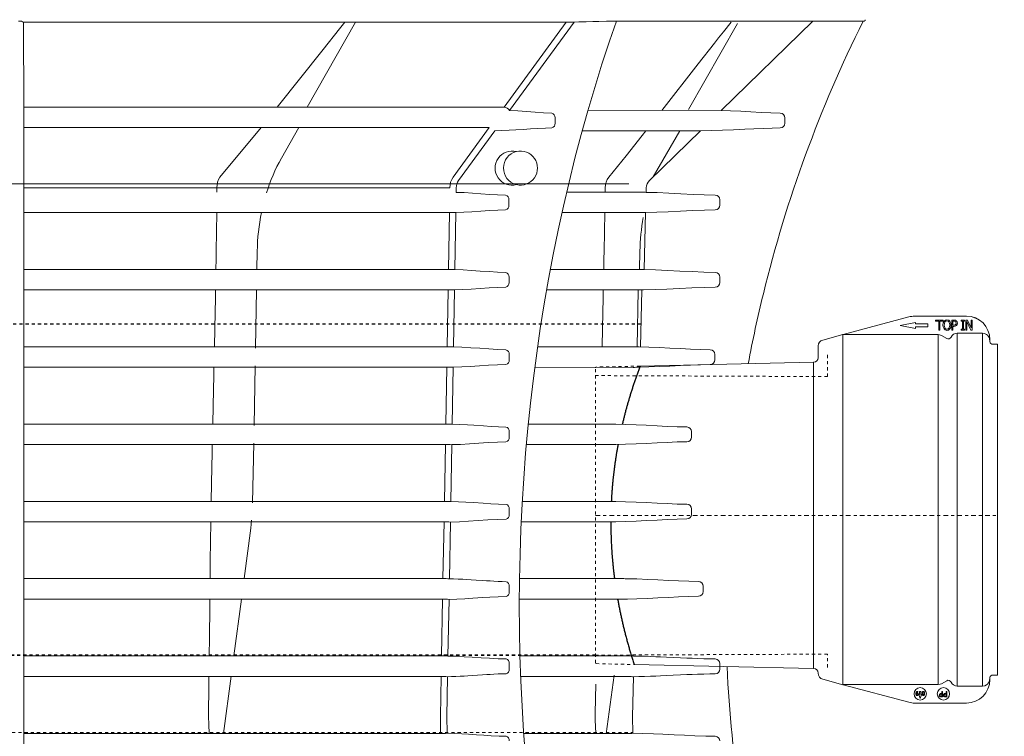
# Model space of a CAD drawing. Header units: millimetres. Extents: x 451 to 766, y 63 to 285.
# Tile 10 of 37: x 534 to 566, y 143 to 167. Entities that reach past the tile are written whole.
import ezdxf

# ---------------------------------------------------------------- set-up
doc = ezdxf.new("R2010")
doc.units = ezdxf.units.MM
doc.header["$LTSCALE"] = 5.08
doc.header["$PDMODE"] = 1
doc.header["$PDSIZE"] = -2
for name, pattern in [('STYLE_09', [0.590555, 0.295278, -0.295278]), ('STYLE_10', [0.45139, 0.3125, -0.13889]), ('STYLE_21', [1.0537, 0.590515, -0.19684, 0.069505, -0.19684])]:
    doc.linetypes.add(name, pattern=pattern)
doc.layers.get('0').update_dxf_attribs({"lineweight": 18})
for name, color, linetype, lineweight in [('Bard 66 VS', 7, 'Continuous', 18), ('Keine', 7, 'Continuous', 18), ('None', 7, 'Continuous', 18), ('Verkehrslasten', 1, 'Continuous', 35)]:
    doc.layers.add(name, color=color, linetype=linetype, lineweight=lineweight)
doc.styles.add('Arial', font='arial.ttf')
doc.dimstyles.new('ASME', dxfattribs={"dimtxt": 2.272868, "dimasz": 3.175, "dimexe": 3.175, "dimexo": 1.5875, "dimgap": 0, "dimtad": 0, "dimtih": 1, "dimtoh": 1, "dimdec": 0, "dimzin": 3, "dimtxsty": 'Arial', "dimblk": 'VW_FILLEDARROW', "dimcen": 0, "dimazin": 0, "dimtfac": 1, "dimtdec": 0, "dimtix": 1, "dimtofl": 0, "dimtmove": 0, "dimatfit": 0, "dimldrblk": 'VW_FILLEDARROW', "dimfxl": 1, "dimfrac": 2, "dimtolj": 1, "dimtzin": 3, "dimarcsym": 0})

# ---------------------------------------------------------------- blocks, each defined once
blk = doc.blocks.new('VW_FILLEDARROW')
at = {"linetype": 'ByBlock', "lineweight": 0}
blk.add_hatch(color=0, dxfattribs=at).paths.add_polyline_path([(-1, 0.268), (0, 0), (-1, -0.268)])
at = {"layer": 'None', "color": 0, "lineweight": 5}
blk.add_lwpolyline([(-1, 0.268), (0, 0), (-1, -0.268)], close=True, dxfattribs=at)
blk = doc.blocks.new('*D30')
at = {"layer": 'Bard 66 VS', "color": 0, "lineweight": -2}
for p, q in [((564.025, 171.12), (578.413, 171.12)), ((575.238, 167.945), (575.238, 155.718)), ((575.238, 139.795), (575.238, 152.022)), ((560.12, 136.62), (578.413, 136.62))]:
    blk.add_line(p, q, dxfattribs=at)
at = {"layer": 'Defpoints', "color": 0}
for p in [(562.437, 171.12), (575.238, 171.12), (558.533, 136.62)]:
    blk.add_point(p, dxfattribs=at)
at = {"layer": 'Bard 66 VS', "color": 0, "lineweight": -2, "xscale": 3.175, "yscale": 3.175, "zscale": 3.175}
for p, rotation in [((575.238, 171.12), 90), ((575.238, 136.62), 270)]:
    blk.add_blockref('VW_FILLEDARROW', p, dxfattribs=dict(at, rotation=rotation))
at = {"layer": 'Bard 66 VS', "color": 0, "linetype": 'Continuous', "lineweight": 18, "insert": (575.238, 153.87), "char_height": 2.27287, "attachment_point": 5, "style": 'Arial'}
blk.add_mtext('\\A1;podstawa', dxfattribs=at)
blk = doc.blocks.new('Gruppe-29')
at = {"color": 7, "linetype": 'Continuous', "lineweight": 5}
for p, q in [((536.62, -292.67), (579.1, -281.29)), ((583.5, -284.78), (573.5, -286.77)), ((582.98, -280.77), (616.5, -280.77)), ((583.5, -285.77), (583.5, -284.78)), ((591.5, -285.77), (583.5, -285.77)), ((591.5, -287.77), (591.5, -285.77)), ((596.42, -283.27), (601.27, -283.27)), ((596.42, -284.02), (596.42, -283.27)), ((598.47, -284.02), (596.42, -284.02)), ((598.47, -289.77), (598.47, -284.02)), ((601.27, -284.02), (599.22, -284.02)), ((599.22, -284.02), (599.22, -289.77)), ((601.27, -283.27), (601.27, -284.02)), ((606.9, -283.27), (608.34, -283.27)), ((606.9, -289.77), (606.9, -283.27)), ((607.64, -284.02), (607.64, -286.65)), ((608.27, -284.02), (607.64, -284.02)), ((613.02, -283.27), (615.24, -283.27)), ((613.02, -283.93), (613.02, -283.27)), ((613.76, -283.93), (613.02, -283.93)), ((613.76, -289.12), (613.76, -283.93)), ((614.5, -283.93), (614.5, -289.12)), ((615.24, -283.93), (614.5, -283.93)), ((615.24, -283.27), (615.24, -283.93)), ((616, -283.27), (617.12, -283.27)), ((616, -289.77), (616, -283.27)), ((616.74, -284.17), (616.74, -289.77)), ((619.31, -289.77), (616.74, -284.17)), ((617.12, -283.27), (619.46, -288.42)), ((619.46, -288.42), (619.46, -283.27)), ((619.46, -283.27), (620.2, -283.27)), ((620.2, -283.27), (620.2, -289.77)), ((573.5, -286.77), (583.5, -288.78)), ((583.5, -288.78), (583.5, -287.77)), ((583.5, -287.77), (591.5, -287.77)), ((599.22, -289.77), (598.47, -289.77)), ((607.64, -289.77), (606.9, -289.77)), ((607.64, -286.65), (608.16, -286.65)), ((607.64, -287.39), (607.64, -289.77)), ((608.29, -287.39), (607.64, -287.39)), ((613.02, -289.12), (613.76, -289.12)), ((613.02, -289.77), (613.02, -289.12)), ((615.24, -289.77), (613.02, -289.77)), ((614.5, -289.12), (615.24, -289.12)), ((615.24, -289.12), (615.24, -289.77)), ((616.74, -289.77), (616, -289.77)), ((620.2, -289.77), (619.31, -289.77))]:
    blk.add_line(p, q, dxfattribs=at)
for points in [[(601.21, -286.53), (601.4, -285.05), (601.91, -284)], [(601.91, -284), (602.86, -283.28), (603.8, -283.11)], [(602.51, -284.53), (602.1, -285.62), (602.03, -286.53)], [(603.8, -283.11), (604.96, -283.39), (605.69, -284)], [(605.57, -286.53), (605.44, -285.37), (605.09, -284.53)], [(605.69, -284), (606.28, -285.36), (606.39, -286.53)], [(609.29, -284.27), (608.74, -284.05), (608.27, -284.02)], [(608.34, -283.27), (609.22, -283.38), (609.84, -283.69)], [(609.7, -285.27), (609.59, -284.66), (609.29, -284.27)], [(609.37, -286.26), (609.65, -285.73), (609.7, -285.27)], [(610.52, -285.25), (610.37, -286.12), (610.02, -286.71)], [(601.91, -289.05), (601.32, -287.69), (601.21, -286.53)], [(603.8, -289.94), (602.62, -289.67), (601.91, -289.05)], [(602.03, -286.53), (602.1, -287.42), (602.37, -288.28), (602.95, -288.95), (603.36, -289.14), (603.8, -289.2)], [(603.8, -289.2), (604.24, -289.14), (604.65, -288.95), (605.23, -288.28), (605.5, -287.42), (605.57, -286.53)], [(605.69, -289.05), (604.73, -289.77), (603.8, -289.94)], [(606.39, -286.53), (606.2, -288), (605.69, -289.05)], [(610.02, -286.71), (609.13, -287.28), (608.29, -287.39)]]:
    blk.add_lwpolyline(points, dxfattribs=at)
for centre, radius, start, end in [((582.98, -295.77), 15, 90, 105), ((603.75, -285.32), 1.47, 87.88924, 147.62754), ((603.84, -285.34), 1.49, 32.87161, 91.42347), ((608.4, -285.31), 1.36, 259.94205, 315.90784), ((608.66, -285.13), 1.87, 356.2718, 50.72545), ((616.5, -295.77), 15, 0, 90)]:
    blk.add_arc(centre, radius, start, end, dxfattribs=at)
blk = doc.blocks.new('Gruppe-30')
at = {"color": 7, "linetype": 'Continuous', "lineweight": 5}
for p, q in [((631.5, -515), (631.5, -516.02)), ((579.1, -530.51), (536.62, -519.13)), ((585.05, -523.8), (585.04, -523.8)), ((585.05, -523.48), (585.05, -523.8)), ((586.11, -525.42), (585.71, -525.42)), ((585.71, -525.42), (586.5, -528.11)), ((586.11, -523.51), (586.11, -525.42)), ((586.89, -523.51), (586.11, -523.51)), ((586.5, -528.11), (587.29, -525.42)), ((586.89, -525.42), (586.89, -523.51)), ((587.29, -525.42), (586.89, -525.42)), ((600.99, -527.02), (600.1, -527.02)), ((600.14, -524.81), (600.54, -524.81)), ((600.15, -526.63), (600.54, -526.63)), ((600.54, -525.21), (600.22, -525.21)), ((600.54, -524.81), (600.54, -523.52)), ((600.54, -523.52), (600.99, -523.52)), ((600.54, -526.63), (600.54, -525.21)), ((600.99, -523.52), (600.99, -527.02)), ((603.64, -527.02), (602.76, -527.02)), ((602.8, -524.81), (603.2, -524.81)), ((602.81, -526.63), (603.2, -526.63)), ((603.2, -525.21), (602.88, -525.21)), ((603.2, -524.81), (603.2, -523.52)), ((603.2, -523.52), (603.64, -523.52)), ((603.2, -526.63), (603.2, -525.21)), ((603.64, -523.52), (603.64, -527.02)), ((616.5, -531.03), (582.98, -531.03))]:
    blk.add_line(p, q, dxfattribs=at)
for points in [[(583.66, -524.91), (583.73, -524.29), (583.93, -523.85)], [(583.93, -525.85), (583.7, -525.35), (583.66, -524.91)], [(584.48, -526.07), (584.15, -526.01), (583.93, -525.85)], [(584.45, -524.68), (584.2, -524.73), (584.01, -524.82)], [(584.01, -524.82), (584.01, -524.91), (584.01, -524.98)], [(584.01, -524.98), (584.05, -525.37), (584.18, -525.65)], [(584.73, -523.73), (584.4, -523.81), (584.15, -524.05), (584.02, -524.57)], [(584.02, -524.57), (584.29, -524.43), (584.53, -524.4)], [(584.18, -525.65), (584.33, -525.76), (584.49, -525.79)], [(584.76, -524.77), (584.59, -524.69), (584.45, -524.68)], [(585.04, -525.83), (584.75, -526.02), (584.48, -526.07)], [(584.49, -525.79), (584.64, -525.76), (584.77, -525.68), (584.86, -525.56), (584.93, -525.21)], [(584.53, -524.4), (584.81, -524.44), (585.01, -524.55)], [(585.04, -523.8), (584.87, -523.74), (584.73, -523.73)], [(584.93, -525.21), (584.88, -524.94), (584.76, -524.77)], [(584.77, -523.45), (584.93, -523.46), (585.05, -523.48)], [(585.27, -525.2), (585.2, -525.58), (585.04, -525.83)], [(587.71, -524.76), (587.83, -523.91), (587.94, -523.72), (588.09, -523.56), (588.29, -523.47), (588.5, -523.45)], [(588.5, -526.07), (588.29, -526.05), (588.09, -525.96), (587.94, -525.8), (587.84, -525.61), (587.71, -524.76)], [(588.14, -524), (588.07, -524.42), (588.06, -524.76)], [(588.06, -524.76), (588.08, -525.2), (588.15, -525.53)], [(588.5, -523.45), (588.72, -523.47), (588.91, -523.56), (589.06, -523.72), (589.17, -523.91), (589.29, -524.76)], [(589.29, -524.76), (589.17, -525.61), (589.07, -525.81), (588.91, -525.96), (588.72, -526.05), (588.5, -526.07)], [(588.94, -524.76), (588.93, -524.33), (588.86, -524)], [(588.86, -525.52), (588.93, -525.1), (588.94, -524.76)], [(598.77, -525.96), (598.87, -525.49), (599.08, -525.17)], [(599.08, -525.17), (599.64, -524.86), (600.14, -524.81)], [(600.1, -527.02), (599.57, -526.97), (599.19, -526.8)], [(599.46, -525.42), (599.29, -525.7), (599.26, -525.95)], [(599.26, -525.95), (599.33, -526.29), (599.52, -526.49)], [(600.22, -525.21), (599.77, -525.25), (599.46, -525.42)], [(599.52, -526.49), (599.86, -526.61), (600.15, -526.63)], [(601.43, -525.96), (601.53, -525.49), (601.74, -525.17)], [(601.74, -525.17), (602.3, -524.86), (602.8, -524.81)], [(602.76, -527.02), (602.23, -526.97), (601.85, -526.8)], [(602.12, -525.42), (601.95, -525.7), (601.92, -525.95)], [(601.92, -525.95), (601.99, -526.29), (602.17, -526.49)], [(602.88, -525.21), (602.43, -525.25), (602.12, -525.42)], [(602.17, -526.49), (602.52, -526.61), (602.81, -526.63)]]:
    blk.add_lwpolyline(points, dxfattribs=at)
for centre in [(586.5, -525.02), (601.5, -525.02)]:
    blk.add_circle(centre, 4, dxfattribs=at)
for centre, radius, start, end in [((616.5, -516.02), 15, 270, 0), ((584.71, -524.4), 0.954, 86.55587, 144.91211), ((584.51, -525.13), 0.765, 355.10461, 49.75643), ((588.49, -524.09), 0.356, 87.91055, 165.16672), ((588.49, -525.43), 0.358, 195.55385, 271.76097), ((588.51, -524.1), 0.364, 14.89647, 91.43805), ((588.51, -525.43), 0.359, 268.0225, 344.82887), ((599.73, -526.01), 0.961, 176.99902, 235.64116), ((602.39, -526.01), 0.961, 176.99743, 235.64275), ((582.98, -516.02), 15, 255, 270)]:
    blk.add_arc(centre, radius, start, end, dxfattribs=at)
blk = doc.blocks.new('Gruppe-31')
at = {"color": 7, "linetype": 'Continuous', "lineweight": 18}
for p, q in [((536.62, -292.67), (579.1, -281.29)), ((536.5, -292.7), (523.46, -296.19)), ((598.16, -292.73), (543.99, -292.73)), ((626.84, -291.8), (610.5, -291.8)), ((603.62, -295.26), (600.16, -293.26)), ((631.35, -295.95), (631.27, -295.5)), ((631.5, -295.78), (631.5, -296.71)), ((631.58, -297.25), (631.52, -296.88)), ((636.5, -298.9), (633.55, -298.9)), ((636.5, -512.9), (636.5, -298.9)), ((517.57, -310.62), (405.39, -313.07)), ((401.5, -506.05), (517.57, -508.58)), ((523.46, -515.61), (536.5, -519.1)), ((633.55, -512.9), (636.5, -512.9)), ((543.99, -519.07), (598.16, -519.07)), ((600.16, -518.54), (603.62, -516.54)), ((610.5, -520), (626.84, -520)), ((631.27, -516.3), (631.35, -515.85))]:
    blk.add_line(p, q, dxfattribs=at)
at = {"color": 7, "linetype": 'Continuous', "lineweight": 13}
for p, q in [((536.5, -519.1), (536.5, -292.4)), ((598.16, -519.07), (598.16, -292.73)), ((610.5, -520), (610.5, -291.8)), ((626.84, -520), (626.84, -291.8)), ((517.57, -508.58), (517.57, -310.62))]:
    blk.add_line(p, q, dxfattribs=at)
at = {"color": 7, "linetype": 'STYLE_10', "lineweight": 13}
for p, q in [((526.5, -319.85), (526.5, -303.88)), ((376.5, -319.2), (526.5, -319.85)), ((526.5, -499.35), (376.5, -500)), ((526.5, -507.92), (526.5, -499.35))]:
    blk.add_line(p, q, dxfattribs=at)
at = {"color": 7, "linetype": 'STYLE_10', "lineweight": 18}
for p, q in [((376.5, -505.01), (376.5, -314.19)), ((405.39, -313.07), (376.99, -313.69)), ((376.99, -505.51), (401.5, -506.05))]:
    blk.add_line(p, q, dxfattribs=at)
at = {"color": 7, "linetype": 'STYLE_21', "lineweight": 13}
blk.add_line((376.5, -409.6), (636.5, -409.6), dxfattribs=at)
at = {"color": 7, "linetype": 'Continuous', "lineweight": 18}
for points in [[(543.99, -292.73), (543.88, -292.73), (543.76, -292.73), (543.64, -292.73), (543.53, -292.73), (543.41, -292.73), (543.29, -292.73), (543.17, -292.73), (543.06, -292.73), (542.94, -292.73), (542.82, -292.73), (542.71, -292.73), (542.59, -292.73), (542.47, -292.73), (542.35, -292.73), (542.24, -292.73), (542.12, -292.73), (542, -292.73), (541.89, -292.73), (541.77, -292.73), (541.65, -292.73), (541.53, -292.73), (541.42, -292.73), (541.3, -292.73), (541.18, -292.73), (541.07, -292.73), (540.95, -292.73), (540.83, -292.73), (540.72, -292.73), (540.6, -292.73), (540.48, -292.72), (540.36, -292.72), (540.25, -292.72), (540.13, -292.72), (540.01, -292.72), (539.9, -292.72), (539.78, -292.72), (539.66, -292.72), (539.54, -292.72), (539.43, -292.72), (539.31, -292.72), (539.19, -292.72), (539.08, -292.72), (538.96, -292.72), (538.84, -292.72), (538.72, -292.72), (538.61, -292.72), (538.49, -292.72), (538.37, -292.72), (538.26, -292.72), (538.14, -292.71), (538.02, -292.71), (537.91, -292.71), (537.79, -292.71), (537.67, -292.71), (537.55, -292.71), (537.44, -292.71), (537.32, -292.71), (537.2, -292.71), (537.09, -292.71), (536.97, -292.71), (536.85, -292.71), (536.73, -292.71), (536.62, -292.7), (536.5, -292.7)], [(600.16, -293.26), (598.9, -292.8), (598.16, -292.73)], [(629.35, -292.57), (627.97, -291.95), (626.84, -291.8)], [(631.35, -515.85), (631.45, -515.31), (631.48, -515.12), (631.51, -514.97), (631.51, -514.92), (631.52, -514.92)], [(536.5, -519.1), (536.62, -519.1), (536.73, -519.09), (536.85, -519.09), (536.97, -519.09), (537.09, -519.09), (537.2, -519.09), (537.32, -519.09), (537.44, -519.09), (537.55, -519.09), (537.67, -519.09), (537.79, -519.09), (537.91, -519.09), (538.02, -519.09), (538.14, -519.09), (538.26, -519.09), (538.37, -519.08), (538.49, -519.08), (538.61, -519.08), (538.72, -519.08), (538.84, -519.08), (538.96, -519.08), (539.08, -519.08), (539.19, -519.08), (539.31, -519.08), (539.43, -519.08), (539.54, -519.08), (539.66, -519.08), (539.78, -519.08), (539.9, -519.08), (540.01, -519.08), (540.13, -519.08), (540.25, -519.08), (540.36, -519.08), (540.48, -519.08), (540.6, -519.08), (540.72, -519.08), (540.83, -519.08), (540.95, -519.07), (541.07, -519.07), (541.18, -519.07), (541.3, -519.07), (541.42, -519.07), (541.53, -519.07), (541.65, -519.07), (541.77, -519.07), (541.89, -519.07), (542, -519.07), (542.12, -519.07), (542.24, -519.07), (542.35, -519.07), (542.47, -519.07), (542.59, -519.07), (542.71, -519.07), (542.82, -519.07), (542.94, -519.07), (543.06, -519.07), (543.17, -519.07), (543.29, -519.07), (543.41, -519.07), (543.53, -519.07), (543.64, -519.07), (543.76, -519.07), (543.88, -519.07), (543.99, -519.07)], [(598.16, -519.07), (599.49, -518.85), (600.16, -518.54)], [(626.84, -520), (628.33, -519.74), (629.35, -519.23)]]:
    blk.add_lwpolyline(points, dxfattribs=at)
for centre, radius, start, end in [((616.5, -295.78), 15, 0, 90), ((610.5, -296.3), 4.5, 90.00512, 154.747), ((626.86, -296.3), 4.49, 10.18175, 56.25896), ((524.5, -300.06), 4, 105, 180), ((604.62, -293.53), 2, 239.99995, 334.73403), ((946.4, -240.5), 319.89, 189.98257, 190.1522), ((633.55, -296.9), 2, 190, 270), ((517.5, -307.62), 3, 271.25, 0), ((377, -314.19), 0.5, 91.25, 180), ((377, -505.01), 0.5, 180, 268.75), ((517.5, -511.58), 3, 0, 88.75), ((524.5, -511.74), 4, 180, 255), ((633.55, -514.9), 2, 90, 170), ((604.62, -518.27), 2, 25.26592, 120.0001), ((610.5, -515.5), 4.5, 205.25134, 269.99654), ((626.86, -515.51), 4.48, 303.68964, 349.86965)]:
    blk.add_arc(centre, radius, start, end, dxfattribs=at)
at = {"layer": 'Keine', "color": 7, "linetype": 'Continuous', "lineweight": 25}
for points in [[(405.4, -313.07), (398.27, -331.83), (393.82, -350.73)], [(391.08, -363.73), (387.65, -382.1), (386.74, -400.6)], [(386.4, -413.82), (386.38, -432.09), (388.79, -450.51)], [(390.85, -463.82), (394.6, -484.84), (401.5, -506.05)]]:
    blk.add_open_spline(points, degree=2, dxfattribs=at)
at = {"layer": 'None', "color": 7, "lineweight": 18}
for p, q in [((520.5, -300.06), (520.5, -307.62)), ((520.5, -511.58), (520.5, -511.74)), ((631.52, -514.92), (631.58, -514.55))]:
    blk.add_line(p, q, dxfattribs=at)
at = {"layer": 'None', "color": 7}
for name in ['Gruppe-29', 'Gruppe-30']:
    blk.add_blockref(name, (0, 0), dxfattribs=at)
blk = doc.blocks.new('Gruppe-42')
at = {"color": 7, "linetype": 'Continuous', "lineweight": 18}
blk.add_line((453.72, -308.99), (453.72, -305.45), dxfattribs=at)
for points in [[(450.77, -302.46), (444.47, -302.29), (437.93, -302.04), (431.56, -301.74), (424.48, -301.39), (417.91, -301.08), (410.96, -300.81), (404.76, -300.65)], [(450.77, -311.99), (444.47, -312.15), (437.93, -312.4), (431.56, -312.7), (424.48, -313.05), (417.91, -313.37), (410.96, -313.64), (404.76, -313.79)]]:
    blk.add_lwpolyline(points, dxfattribs=at)
for centre, radius, start, end in [((394.84, -652.13), 351.62, 88.38329, 88.86703), ((450.72, -305.46), 3, 0.00591, 89.00597), ((450.72, -308.99), 3, 270.99692, 359.99699), ((394.82, 37.68), 351.62, 270.96986, 271.61961), ((394.82, 37.68), 351.62, 271.13587, 271.61961)]:
    blk.add_arc(centre, radius, start, end, dxfattribs=at)
blk = doc.blocks.new('Gruppe-43')
at = {"color": 7, "linetype": 'Continuous', "lineweight": 18}
blk.add_line((438.57, -358.97), (438.57, -355.43), dxfattribs=at)
for points in [[(435.63, -352.43), (429.32, -352.27), (422.78, -352.02), (416.41, -351.72), (409.34, -351.37), (402.77, -351.06), (395.81, -350.79), (389.61, -350.63)], [(435.63, -361.97), (429.32, -362.13), (422.78, -362.38), (416.41, -362.68), (409.34, -363.03), (402.77, -363.34), (395.81, -363.61), (389.61, -363.77)]]:
    blk.add_lwpolyline(points, dxfattribs=at)
for centre, radius, start, end in [((379.69, -702.11), 351.62, 88.38329, 88.86703), ((435.57, -355.43), 3, 0.00591, 89.00597), ((435.57, -358.97), 3, 270.99692, 359.99699), ((379.68, -12.29), 351.62, 270.96986, 271.61961), ((379.68, -12.29), 351.62, 271.13587, 271.61961)]:
    blk.add_arc(centre, radius, start, end, dxfattribs=at)
blk = doc.blocks.new('Gruppe-44')
at = {"color": 7, "linetype": 'Continuous', "lineweight": 18}
blk.add_line((438.58, -408.94), (438.58, -405.41), dxfattribs=at)
for points in [[(435.63, -402.41), (429.33, -402.25), (422.78, -401.99), (416.41, -401.7), (409.34, -401.34), (402.77, -401.03), (395.82, -400.76), (389.62, -400.6)], [(435.63, -411.94), (429.33, -412.1), (422.78, -412.36), (416.41, -412.66), (409.34, -413.01), (402.77, -413.32), (395.82, -413.59), (389.62, -413.75)]]:
    blk.add_lwpolyline(points, dxfattribs=at)
for centre, radius, start, end in [((379.7, -752.08), 351.62, 88.38329, 88.86703), ((435.58, -405.41), 3, 0.00591, 89.00597), ((379.68, -62.27), 351.62, 270.96986, 271.61961), ((379.68, -62.27), 351.62, 271.13587, 271.61961), ((435.58, -408.94), 3, 270.99692, 359.99699)]:
    blk.add_arc(centre, radius, start, end, dxfattribs=at)
blk = doc.blocks.new('Gruppe-45')
at = {"color": 7, "linetype": 'Continuous', "lineweight": 18}
blk.add_line((446.06, -458.92), (446.06, -455.39), dxfattribs=at)
for points in [[(443.12, -452.39), (436.81, -452.22), (430.27, -451.97), (423.9, -451.67), (416.83, -451.32), (410.26, -451.01), (403.3, -450.74), (397.1, -450.58)], [(443.12, -461.92), (436.81, -462.08), (430.27, -462.34), (423.9, -462.63), (416.83, -462.99), (410.26, -463.3), (403.3, -463.57), (397.1, -463.73)]]:
    blk.add_lwpolyline(points, dxfattribs=at)
for centre, radius, start, end in [((387.18, -802.06), 351.62, 88.38329, 88.86703), ((443.06, -455.39), 3, 0.00591, 89.00597), ((387.17, -112.25), 351.62, 270.96986, 271.61961), ((387.17, -112.25), 351.62, 271.13587, 271.61961), ((443.06, -458.92), 3, 270.99692, 359.99699)]:
    blk.add_arc(centre, radius, start, end, dxfattribs=at)
blk = doc.blocks.new('Gruppe-48')
at = {"color": 7, "linetype": 'Continuous', "lineweight": 18}
blk.add_line((498.95, -156.01), (498.95, -152.48), dxfattribs=at)
for points in [[(496, -149.48), (489.83, -149.3), (483.7, -149.02), (476.89, -148.64), (470.52, -148.29), (463.86, -147.98), (457.78, -147.81)], [(444.35, -160.91), (451.36, -160.73), (458.63, -160.47), (465.67, -160.17), (472.99, -159.83), (478.96, -159.56), (484.85, -159.32), (490.82, -159.13), (496, -159.01)]]:
    blk.add_lwpolyline(points, dxfattribs=at)
for centre, start, end in [((495.95, -152.48), 0.00661, 89.00468), ((495.95, -156.01), 270.99557, 359.99804)]:
    blk.add_arc(centre, 3, start, end, dxfattribs=at)
blk = doc.blocks.new('Gruppe-49')
at = {"color": 7, "linetype": 'Continuous', "lineweight": 18}
blk.add_line((456.94, -205.48), (456.94, -209.01), dxfattribs=at)
for points in [[(409.29, -200.69), (416.4, -200.89), (423.95, -201.2), (431.65, -201.59), (439.6, -201.98), (446.78, -202.28), (454, -202.48)], [(454, -212.01), (446.9, -212.2), (439.35, -212.51), (431.47, -212.9), (423.54, -213.29), (416.26, -213.6), (408.95, -213.79)]]:
    blk.add_lwpolyline(points, dxfattribs=at)
for centre, start, end in [((453.94, -205.48), 0.00721, 89.00554), ((453.94, -209.01), 270.99481, 359.99677)]:
    blk.add_arc(centre, 3, start, end, dxfattribs=at)
blk = doc.blocks.new('Gruppe-51')
at = {"color": 7, "linetype": 'Continuous', "lineweight": 18}
for p, q in [((436.74, -147.05), (468.35, -91.53)), ((464.22, -90.66), (459.23, -96.82)), ((456.16, -100.72), (453.52, -104.11)), ((459.23, -96.82), (456.16, -100.72)), ((453.52, -104.11), (442.97, -117.67)), ((442.97, -117.67), (419.44, -147.71)), ((430.99, -160.91), (413.77, -190.74)), ((396.26, -177), (385.17, -190.84)), ((382.72, -197.73), (382.68, -200.62)), ((382.5, -213.72), (382.06, -238.72)), ((382.06, -238.72), (381.95, -243.72)), ((405.26, -238.78), (405.02, -250.6)), ((381.95, -243.72), (381.81, -250.6)), ((381.54, -263.75), (381.44, -268.74)), ((403.53, -300.65), (404.21, -263.91)), ((381.44, -268.74), (381.03, -288.74)), ((381.03, -288.74), (380.79, -300.58)), ((388.5, -512.95), (383.51, -550.8)), ((376.66, -518.86), (376.33, -537.56)), ((376.29, -539.78), (376.36, -541.76)), ((376.33, -537.56), (376.3, -539.78)), ((376.36, -541.76), (376.79, -550.63))]:
    blk.add_line(p, q, dxfattribs=at)
blk.add_lwpolyline([(409.02, -160.91), (406.68, -163.87), (396.26, -177)], dxfattribs=at)
for centre, radius, start, end in [((393.82, -197.8), 11.1, 141.17357, 179.66604), ((543.08, -241.23), 137.84, 169.83728, 178.98183)]:
    blk.add_arc(centre, radius, start, end, dxfattribs=at)
blk = doc.blocks.new('Gruppe-52')
at = {"color": 7, "linetype": 'Continuous', "lineweight": 18}
for p, q in [((190.04, -145.67), (221.36, -90.66)), ((211.01, -94.87), (200.39, -108.3)), ((214.33, -90.66), (211.01, -94.87)), ((200.39, -108.3), (170.56, -145.67)), ((160.26, -158.77), (133.68, -190.84)), ((184.68, -158.85), (173.39, -178.68)), ((131.67, -197.73), (131.68, -200.62)), ((131.66, -213.72), (131.32, -238.72)), ((131.32, -238.72), (131.22, -243.72)), ((157.77, -238.78), (157.56, -250.6)), ((131.22, -243.72), (131.07, -250.6)), ((130.8, -263.75), (130.69, -268.74)), ((157.33, -263.75), (156.61, -301.48)), ((130.69, -268.74), (130.28, -288.74)), ((130.28, -288.74), (130.03, -300.58)), ((156.4, -312.94), (155.69, -351.45)), ((155.47, -362.96), (154.76, -401.43)), ((127.71, -413.82), (127.66, -417.76)), ((154.16, -412.61), (153.57, -417.8)), ((153.57, -417.8), (149.26, -450.51)), ((147.5, -463.84), (142.63, -500.49)), ((126.53, -513.86), (126.47, -518.86)), ((140.92, -513.65), (136.03, -550.73)), ((126.47, -518.86), (126.23, -539.78)), ((126.22, -539.78), (126.39, -544.77)), ((126.39, -544.77), (126.58, -550.63))]:
    blk.add_line(p, q, dxfattribs=at)
for points in [[(129.76, -313.77), (129.65, -318.77), (129.24, -338.76), (128.99, -350.56)], [(128.71, -363.79), (128.61, -368.79), (128.19, -388.78), (127.95, -400.53)], [(127.66, -417.76), (127.6, -422.76), (127.37, -442.75), (127.27, -450.51)], [(127.12, -463.84), (127.06, -468.84), (126.82, -488.83), (126.69, -500.49)]]:
    blk.add_lwpolyline(points, dxfattribs=at)
for centre, radius, start, end in [((270.98, -233.81), 112.09, 150.53872, 162.95172), ((143.83, -197.53), 12.16, 146.59124, 180.93193), ((295.54, -241.23), 137.79, 168.48614, 178.98299)]:
    blk.add_arc(centre, radius, start, end, dxfattribs=at)
blk = doc.blocks.new('Gruppe-62')
at = {"color": 7, "linetype": 'Continuous', "lineweight": 18}
for p, q in [((6.55, -91.51), (6.86, -145.67)), ((6.58, -90.66), (358.28, -90.66)), ((317.38, -145.67), (357.48, -90.66)), ((362.67, -90.55), (320.94, -147.81)), ((550.01, -90.02), (383.57, -90.02)), ((517, -90.02), (457.78, -147.81)), ((550.27, -89.98), (550.27, -89.98)), ((6.86, -145.67), (317.38, -145.67)), ((6.86, -145.74), (6.93, -614)), ((350.36, -152.48), (350.37, -156.01)), ((457.78, -147.81), (371.67, -147.6)), ((307.83, -158.77), (6.95, -158.77)), ((284.43, -190.84), (307.83, -158.77)), ((311.39, -160.91), (287.99, -192.97)), ((367.93, -160.91), (444.35, -160.91)), ((444.35, -160.91), (411.48, -192.97)), ((282.31, -197.73), (7.16, -197.73)), ((286.49, -197.8), (286.45, -200.69)), ((357.97, -200.62), (406.33, -200.62)), ((409.37, -197.8), (409.29, -200.69)), ((320.49, -205.48), (320.5, -209.01)), ((282.04, -213.72), (7.11, -213.72)), ((281.42, -250.6), (282.04, -213.72)), ((286.23, -213.79), (285.61, -250.67)), ((405.98, -213.72), (354.98, -213.72)), ((408.95, -213.79), (407.99, -250.67)), ((7.03, -250.6), (281.42, -250.6)), ((347.38, -250.6), (405.02, -250.6)), ((320.59, -255.48), (320.6, -259.01)), ((456.95, -255.48), (456.95, -259.01)), ((281.2, -263.75), (7, -263.75)), ((280.57, -300.58), (281.2, -263.75)), ((285.38, -263.82), (284.75, -300.65)), ((407.64, -263.82), (344.97, -263.75)), ((6.93, -300.58), (280.57, -300.58)), ((320.67, -305.48), (320.67, -309.01)), ((401.79, -300.58), (339.23, -300.58)), ((280.34, -313.77), (6.91, -313.77)), ((279.69, -350.56), (280.34, -313.77)), ((284.52, -313.84), (283.87, -350.63)), ((337.36, -313.77), (400.77, -313.89)), ((6.86, -350.56), (279.69, -350.56)), ((320.73, -355.48), (320.73, -359.01)), ((320.73, -359.01), (320.73, -355.48)), ((386.65, -350.56), (333.16, -350.56)), ((279.45, -363.79), (6.85, -363.79)), ((278.79, -400.53), (279.45, -363.79)), ((283.64, -363.87), (282.97, -400.61)), ((331.9, -363.79), (385.63, -363.86)), ((6.82, -400.53), (278.79, -400.53)), ((389.62, -400.6), (329.2, -400.53)), ((320.77, -405.48), (320.77, -409.02)), ((320.77, -409.02), (320.77, -405.48)), ((278.55, -413.82), (6.82, -413.82)), ((277.87, -450.51), (278.55, -413.82)), ((328.63, -413.82), (386.97, -413.82)), ((282.73, -413.89), (282.05, -450.59)), ((6.81, -450.51), (277.87, -450.51)), ((394.14, -450.51), (327.44, -450.51)), ((320.78, -455.48), (320.78, -459.02)), ((320.78, -459.02), (320.78, -455.48)), ((277.62, -463.84), (6.81, -463.84)), ((276.93, -500.49), (277.62, -463.84)), ((281.81, -463.92), (281.11, -500.57)), ((327.41, -463.84), (393.12, -463.82)), ((6.83, -500.49), (276.93, -500.49)), ((401.08, -500.49), (327.76, -500.49)), ((320.78, -505.48), (320.78, -509.02)), ((456.95, -509.02), (456.95, -505.48)), ((276.68, -513.86), (6.84, -513.86)), ((276.18, -539.78), (276.68, -513.86)), ((280.86, -513.94), (280.36, -539.78)), ((328.23, -513.86), (398.12, -513.86)), ((401.08, -513.94), (400.41, -539.78)), ((276.18, -539.78), (276.18, -539.78)), ((276.37, -550.63), (276.18, -539.78)), ((280.36, -539.78), (280.56, -550.56)), ((400.41, -539.78), (400.69, -550.56)), ((6.87, -550.63), (276.37, -550.63)), ((330.1, -550.63), (397.72, -550.63))]:
    blk.add_line(p, q, dxfattribs=at)
for points in [[(331.21, -565.64), (329.99, -549.35), (329, -533.02), (328.23, -516.67), (327.68, -500.31), (327.36, -483.93), (327.26, -467.55), (327.38, -451.16), (327.72, -434.78), (328.29, -418.42), (329.08, -402.07), (330.09, -385.75), (331.33, -369.46), (332.79, -353.21), (334.46, -336.99), (336.36, -320.83), (338.48, -304.72), (340.82, -288.68), (343.37, -272.7), (346.15, -256.79), (349.13, -240.96), (352.34, -225.22), (355.75, -209.56), (359.38, -194.01), (363.23, -178.55), (367.28, -163.2), (371.54, -147.97), (376, -132.85), (380.67, -117.86), (385.55, -103), (390.03, -90.02)], [(358.28, -90.66), (362.1, -90.57), (365.76, -90.48), (370.42, -90.37), (374.89, -90.27), (378.7, -90.17), (383.57, -90.02)], [(550.01, -90.02), (550.2, -90), (550.27, -89.98)], [(320.94, -147.81), (326.25, -148.03), (331.86, -148.43), (337.57, -148.87), (342.89, -149.24), (348.24, -149.48)], [(348.27, -159.01), (344.16, -159.15), (339.05, -159.39), (334.44, -159.66), (329.83, -159.96), (324.91, -160.27), (320.61, -160.53), (315.84, -160.76), (311.39, -160.91)], [(286.45, -200.69), (291.52, -200.89), (296.91, -201.2), (302.41, -201.59), (308.09, -201.98), (313.22, -202.28), (318.38, -202.48)], [(318.4, -212.01), (313.33, -212.2), (307.93, -212.51), (302.31, -212.9), (296.65, -213.29), (291.45, -213.6), (286.23, -213.79)], [(285.61, -250.67), (290.84, -250.87), (296.4, -251.19), (302.04, -251.58), (307.8, -251.97), (313.17, -252.28), (318.48, -252.48)], [(407.99, -250.67), (415.31, -250.87), (423.09, -251.19), (430.99, -251.58), (439.05, -251.97), (446.57, -252.28), (454, -252.48)], [(318.49, -262.01), (313.27, -262.21), (307.69, -262.53), (301.94, -262.92), (296.1, -263.31), (290.75, -263.62), (285.38, -263.82)], [(454, -262.01), (446.68, -262.21), (438.88, -262.53), (430.82, -262.92), (422.64, -263.31), (415.16, -263.62), (407.64, -263.82)], [(284.75, -300.65), (290.15, -300.85), (295.87, -301.18), (301.65, -301.57), (307.6, -301.96), (313.11, -302.28), (318.56, -302.48)], [(318.57, -312.01), (313.18, -312.21), (307.43, -312.54), (301.55, -312.93), (295.52, -313.33), (290.04, -313.64), (284.52, -313.84)], [(283.87, -350.63), (288.58, -350.8), (293.68, -351.06), (297.9, -351.33), (304.19, -351.75), (308.97, -352.06), (313.88, -352.31), (318.62, -352.48)], [(318.63, -362.01), (313.07, -362.22), (307.15, -362.55), (301.13, -362.94), (295.02, -363.34), (289.3, -363.66), (283.64, -363.87)], [(282.97, -400.61), (287.83, -400.78), (292.76, -401.03), (297.59, -401.33), (303.92, -401.75), (308.79, -402.05), (313.8, -402.31), (318.66, -402.48)], [(318.66, -412.02), (312.94, -412.22), (306.84, -412.56), (300.7, -412.95), (294.39, -413.36), (288.54, -413.68), (282.73, -413.89)], [(282.05, -450.59), (284.79, -450.67), (287.71, -450.79), (290.81, -450.95), (293.22, -451.08), (296.05, -451.26), (299.43, -451.47), (303.19, -451.72), (306.1, -451.9), (308.43, -452.04), (310.73, -452.17), (313.56, -452.3), (316.21, -452.41), (318.68, -452.48)], [(318.68, -462.02), (313.68, -462.19), (308.2, -462.47), (303.61, -462.75), (297.1, -463.17), (292.04, -463.48), (286.86, -463.74), (281.81, -463.92)], [(281.11, -500.57), (286.27, -500.74), (291.57, -501.01), (296.74, -501.32), (302.58, -501.7), (307.94, -502.02), (313.6, -502.31), (318.67, -502.48)], [(401.08, -500.56), (404.51, -500.63), (408.15, -500.73), (412.01, -500.86), (415.43, -500.99), (418.53, -501.12), (422.33, -501.29), (426.84, -501.49), (431.51, -501.7), (435.67, -501.89), (439.1, -502.03), (442.51, -502.16), (446.6, -502.3), (450.42, -502.41), (454, -502.48)], [(456.95, -505.48), (456.89, -504.88), (456.76, -504.45)], [(318.67, -512.02), (316.24, -512.09), (313.64, -512.19), (310.87, -512.32), (308.41, -512.45), (306.19, -512.58), (303.47, -512.75), (300.26, -512.95), (296.92, -513.16), (293.94, -513.34), (291.5, -513.49), (289.08, -513.62), (286.17, -513.76), (283.43, -513.87), (280.86, -513.94)], [(401.08, -513.94), (404.51, -513.87), (408.15, -513.77), (412.01, -513.64), (415.43, -513.51), (418.53, -513.38), (422.33, -513.22), (426.84, -513.01), (431.51, -512.8), (435.67, -512.62), (439.1, -512.47), (442.51, -512.34), (446.6, -512.2), (450.42, -512.09), (454, -512.02)], [(280.56, -550.56), (285.11, -550.71), (290.08, -550.94), (294.35, -551.19), (299.6, -551.52), (304.36, -551.82), (309.12, -552.1), (314.22, -552.34), (318.65, -552.49)], [(400.69, -550.56), (407.06, -550.71), (414.02, -550.94), (420, -551.19), (427.34, -551.52), (434.01, -551.82), (440.67, -552.1), (447.81, -552.34), (454, -552.49)]]:
    blk.add_lwpolyline(points, dxfattribs=at)
for centre, radius, start, end in [((550, -89.02), 1, 285.80737, 0), ((3.5, -114.09), 24.07, 85.79235, 90.13586), ((4.4, -93.82), 3.84, 55.48816, 76.89926), ((17.14, -91.41), 10.59, 175.93478, 180.54825), ((1310.71, -468.29), 850, 153.57492, 166.25223), ((316.8, -150.68), 5.05, 34.75252, 83.31136), ((347.67, -152.12), 2.71, 352.49381, 77.8377), ((347.69, -156.37), 2.7, 282.31205, 7.77145), ((322.6, -185.01), 11.04, 75.53194, 284.73864), ((328, -185), 11, 104.67643, 254.56976), ((328, -185), 11, 256.36525, 103.90534), ((294.22, -197.63), 11.91, 145.25749, 180.50615), ((294.78, -197.73), 8.29, 145.03559, 180.52179), ((416.37, -197.98), 7, 134.29169, 178.49806), ((317.81, -205.12), 2.71, 352.46374, 77.84391), ((401.2, -482.29), 281.72, 88.3539, 88.95775), ((317.82, -209.37), 2.7, 282.30051, 7.72898), ((282.08, -336.75), 123.03, 88.06635, 90.01476), ((400.46, -510.84), 297.17, 88.3618, 88.93422), ((281.39, -375.36), 124.76, 88.06379, 89.98515), ((317.91, -255.12), 2.7, 352.43698, 77.84832), ((398.07, -602.15), 351.62, 88.38329, 88.86703), ((453.95, -255.48), 3, 0.00601, 89.00588), ((317.92, -259.37), 2.7, 282.29422, 7.69629), ((453.95, -259.01), 3, 270.99457, 359.99701), ((281.14, -389.09), 125.34, 88.06209, 89.97462), ((1310.71, -468.29), 850, 166.25223, 169.37345), ((280.44, -427.74), 127.16, 88.05946, 89.94466), ((317.99, -305.12), 2.7, 352.40939, 77.85079), ((318, -309.37), 2.7, 282.28609, 7.66647), ((280.19, -441.61), 127.84, 88.05833, 89.93356), ((279.47, -480.27), 129.72, 88.05476, 89.90285), ((318.05, -355.12), 2.7, 352.38072, 77.85204), ((318.05, -359.37), 2.7, 282.28422, 7.63147), ((279.21, -494.14), 130.34, 88.05308, 89.8923), ((278.47, -532.97), 132.44, 88.05009, 89.86017), ((318.09, -405.12), 2.7, 352.34874, 77.85431), ((278.2, -546.91), 133.09, 88.04839, 89.84963), ((318.09, -409.37), 2.7, 282.27931, 7.60053), ((277.44, -585.98), 135.47, 88.04666, 89.81622), ((318.11, -455.12), 2.7, 352.31728, 77.85245), ((277.16, -600.03), 136.19, 88.04481, 89.80498), ((318.1, -459.37), 2.71, 282.27767, 7.56708), ((276.38, -638.9), 138.41, 88.04179, 89.77364), ((318.11, -505.12), 2.7, 352.28541, 77.85023), ((453.95, -505.48), 3, 0.00394, 89.0062), ((318.09, -509.37), 2.71, 282.27512, 7.53555), ((453.95, -509.02), 3, 270.9938, 359.99606), ((1310.71, -468.29), 850, 182.63429, 194.63249), ((276.1, -653.02), 139.16, 88.04072, 89.76325), ((425.34, 438.54), 952.79, 268.363, 268.54149), ((276.08, -418.73), 131.9, 270.1274, 271.94463), ((318.08, -555.12), 2.7, 352.25395, 77.84691), ((369.39, 618.8), 1169.77, 271.38762, 271.53299), ((453.95, -555.49), 3, 0.00453, 89.00446)]:
    blk.add_arc(centre, radius, start, end, dxfattribs=at)
at = {"layer": 'None', "color": 7, "lineweight": 18}
for p, q in [((-398.04, -195.16), (398.04, -195.16)), ((406.43, -263.86), (405.66, -300.58))]:
    blk.add_line(p, q, dxfattribs=at)
at = {"layer": 'None', "color": 7, "linetype": 'STYLE_09', "lineweight": 18}
blk.add_line((-400.67, -549.96), (400.67, -549.96), dxfattribs=at)
at = {"layer": 'Keine', "color": 7}
for name in ['Gruppe-52', 'Gruppe-51']:
    blk.add_blockref(name, (0, 0), dxfattribs=at)
at = {"layer": 'None', "color": 7}
for name in ['Gruppe-42', 'Gruppe-43', 'Gruppe-44', 'Gruppe-45']:
    blk.add_blockref(name, (0, 0), dxfattribs=at)
at = {"layer": 'Verkehrslasten', "color": 7}
for name in ['Gruppe-48', 'Gruppe-49']:
    blk.add_blockref(name, (0, 0), dxfattribs=at)
blk = doc.blocks.new('I PP 1B 100.20_50-Seite')
at = {"layer": 'Keine', "color": 94, "linetype": 'STYLE_09', "lineweight": 25}
blk.add_line((405.97, -286), (-405.97, -286), dxfattribs=at)
at = {"layer": 'Keine', "color": 94, "linetype": 'STYLE_09', "lineweight": 35}
blk.add_line((376.5, -500), (-376.5, -500), dxfattribs=at)
at = {"layer": 'Keine', "color": 7}
blk.add_blockref('Gruppe-31', (0, 0), dxfattribs=at)
at = {"layer": 'None', "color": 7}
blk.add_blockref('Gruppe-62', (0, 0), dxfattribs=at)

msp = doc.modelspace()

# ---------------------------------------------------------------- dimensions: what is measured, and where the dimension line sits
at = {"layer": 'Bard 66 VS', "color": 7, "lineweight": 18}
dim = msp.add_linear_dim(base=(575.238, 171.12), p1=(558.533, 136.62), p2=(562.437, 171.12), angle=270, text='podstawa', dimstyle='ASME', override={"dimgap": 0.396875, "dimlfac": 20, "dimpost": '<>', "dimtxsty": 'Arial'}, dxfattribs=at)
dim.commit()
dim.dimension.update_dxf_attribs({"geometry": '*D30', "text_midpoint": (575.238, 153.87)})

# ---------------------------------------------------------------- next in the draw order: block references
at = {"layer": 'None', "color": 7, "xscale": 0.05, "yscale": 0.05, "zscale": 0.05}
msp.add_blockref('I PP 1B 100.20_50-Seite', (534.108, 171.12), dxfattribs=at)

doc.saveas('drawing.dxf')
